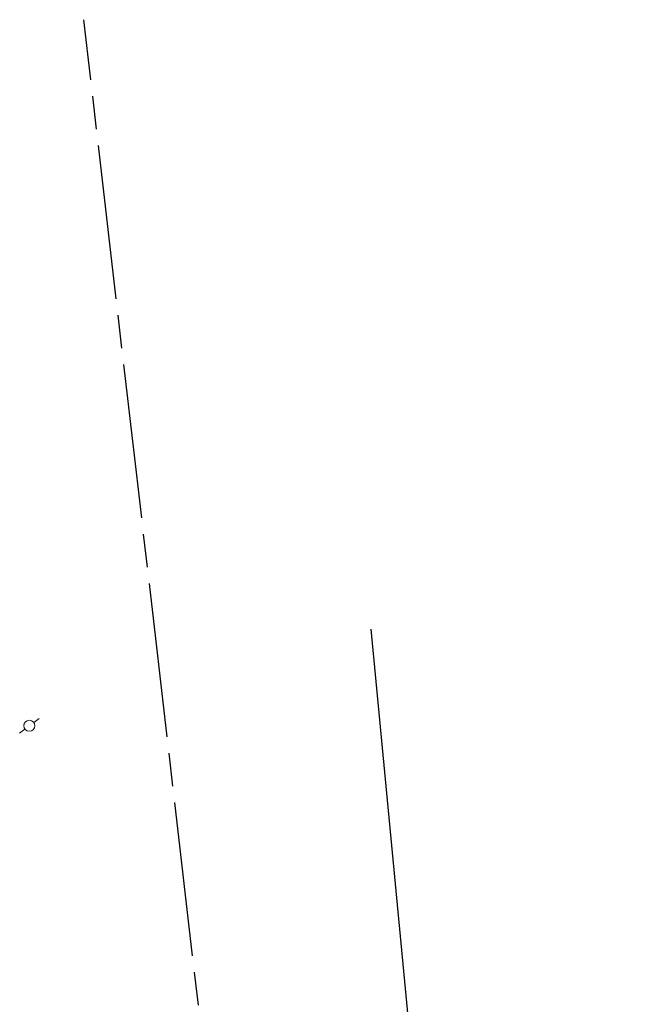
# Model space of a CAD drawing. Extents: x 2462993 to 2469231, y 263261 to 263931.
# Tile 115 of 116: x 2468864 to 2468979, y 263634 to 263813. Entities that reach past the tile are written whole.
import ezdxf

# ---------------------------------------------------------------- set-up
doc = ezdxf.new("R2010")
doc.units = 0
doc.header["$LTSCALE"] = 20
doc.header["$MEASUREMENT"] = 0
doc.linetypes.add('CL', pattern=[2, 0.3, -0.15, 1.4, -0.15])
doc.linetypes.add('rowex', pattern=[0])
for name, color, linetype in [('RW_X_CL', 6, 'CL'), ('RW_X_Fee_RW', 6, 'rowex'), ('SV_X_Mon_Cells_Found', 7, 'Continuous')]:
    doc.layers.add(name, color=color, linetype=linetype)

# ---------------------------------------------------------------- blocks, each defined once
blk = doc.blocks.new('MSPK')
at = {"layer": 'SV_X_Mon_Cells_Found', "color": 1, "linetype": 'Continuous', "lineweight": 0}
for p, q in [((0.0884, 0.0659), (0.0401, 0.0299)), ((-0.0401, -0.0299), (-0.0883, -0.0658))]:
    blk.add_line(p, q, dxfattribs=at)
blk.add_circle((0, 0), 0.05, dxfattribs=at)

msp = doc.modelspace()

# ---------------------------------------------------------------- linework, layer by layer
at = {"layer": 'RW_X_CL', "flags": 128}
msp.add_lwpolyline([(2468933.66, 263315.93), (2468875.88, 263812.58)], dxfattribs=at)
at = {"layer": 'RW_X_Fee_RW', "flags": 128}
msp.add_lwpolyline([(2468928.02, 263702.02), (2468955.58, 263413.33), (2468984.26, 263367.93), (2469020.11, 263371.26), (2469040.65, 263375.03), (2469070.43, 263374.39), (2469120.82, 263375.83)], dxfattribs=at)

# ---------------------------------------------------------------- block references
at = {"layer": 'SV_X_Mon_Cells_Found', "xscale": 20, "yscale": 20, "zscale": 20}
msp.add_blockref('MSPK', (2468866, 263684.47), dxfattribs=at)

doc.saveas('drawing.dxf')
